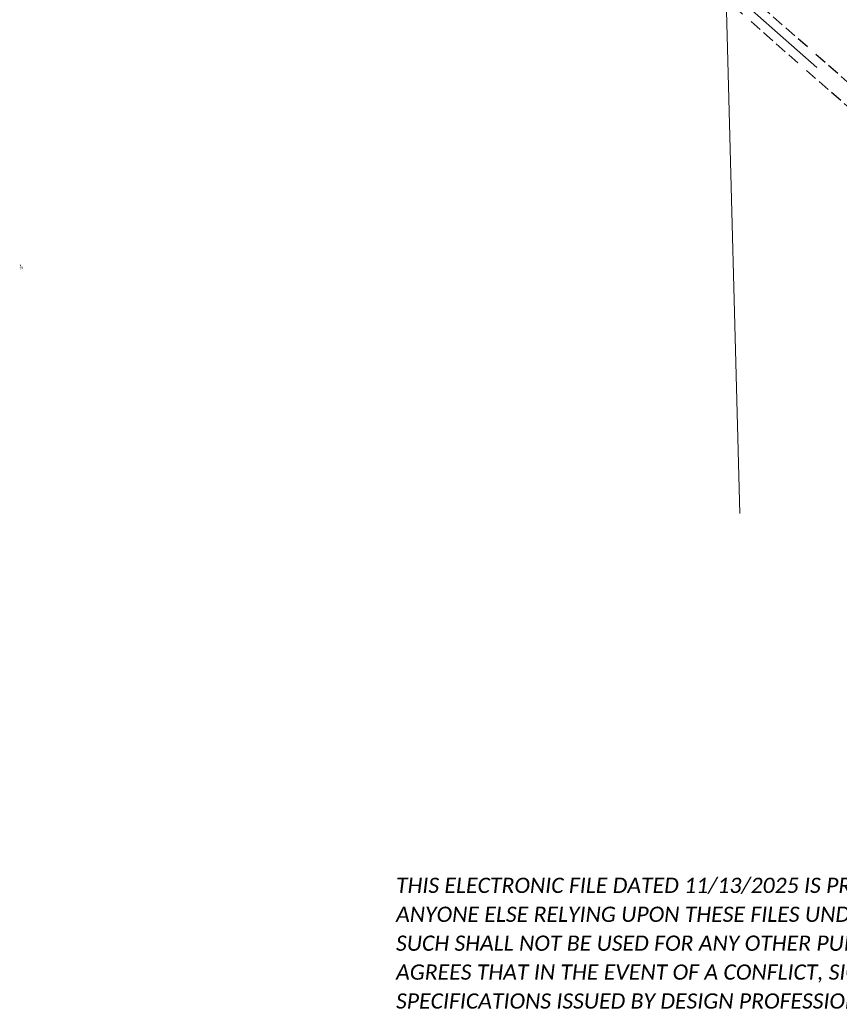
# Model space of a CAD drawing. Header units: feet. Extents: x 2433273 to 2447442, y 555003 to 575201.
# Tile 1 of 226: x 2439069 to 2441762, y 555003 to 558238. Entities that reach past the tile are written whole.
import ezdxf
from ezdxf.enums import TextEntityAlignment as Align

# ---------------------------------------------------------------- set-up
doc = ezdxf.new("R2010")
doc.units = ezdxf.units.FT
doc.header["$LTSCALE"] = 50
doc.header["$MEASUREMENT"] = 0
for name, pattern in [('cl20', [100, 5, -5, 80, -5, 5]), ('cl50', [100, 7.5, -7.5, 70, -7.5, 7.5]), ('DGN Style 2', [484.236387, 290.541832, -193.694555]), ('rowex', [4.85, 0.8, -0.375, -0.375, 0.8, -0.3, 0.8, -0.3, 0.8, -0.3])]:
    doc.linetypes.add(name, pattern=pattern)
for name, color, linetype, lineweight in [('DV_X_Section_VMS_Line', 6, 'DGN Style 2', 0), ('GE_P_CL_50', 7, 'cl50', 13), ('RW_X_CL_20', 6, 'cl20', 0), ('RW_X_Fee_RW', 6, 'rowex', 30)]:
    doc.layers.add(name, color=color, linetype=linetype, lineweight=lineweight)
doc.layers.add('SC_Scratch15', color=7, linetype='Continuous', lineweight=15, plot=False)
doc.styles.add('P_Slanted - Normal Fixed Spacing', font='calibrii.ttf', dxfattribs={"height": 0.14})
doc.styles.add('Style-font31', font='font31.shx')

# ---------------------------------------------------------------- blocks, each defined once
blk = doc.blocks.new('E-Submittal Disclaimer-Model')
at = {"layer": 'SC_Scratch15', "color": 40, "true_color": 0xffbf00, "insert": (0, 0), "char_height": 50, "width": 3403.363, "attachment_point": 7, "line_spacing_factor": 1.14, "style": 'P_Slanted - Normal Fixed Spacing'}
blk.add_mtext('THIS ELECTRONIC FILE DATED 11/13/2025 IS PROVIDED SOLELY AS A CONVENIENCE TO USER.  USER AND ANYONE ELSE RELYING UPON THESE FILES UNDERSTANDS THEY ARE NOT CONTRACT DOCUMENTS AND AS SUCH SHALL NOT BE USED FOR ANY OTHER PURPOSE AS STATED HEREIN.  USER UNDERSTANDS AND AGREES THAT IN THE EVENT OF A CONFLICT, SIGNED AND SEALED PRINTED HARD COPY DRAWING AND SPECIFICATIONS ISSUED BY DESIGN PROFESSIONAL SHALL TAKE PRECEDENCE OVER ELECTRONIC FILES.', dxfattribs=at)

msp = doc.modelspace()

# ---------------------------------------------------------------- linework, layer by layer
at = {"layer": 'DV_X_Section_VMS_Line'}
msp.add_line((2441388.3, 558411), (2441435.1, 556615.3), dxfattribs=at)
at = {"layer": 'GE_P_CL_50', "linetype": 'Continuous'}
msp.add_line((2439071.3, 557432.8), (2439073, 557428.1), dxfattribs=at)
at = {"layer": 'RW_X_CL_20'}
msp.add_line((2442063.9, 557750.9), (2441038.2, 558654.1), dxfattribs=at)
msp.add_line((2442063.9, 557750.9), (2441038.2, 558654.1), dxfattribs=at)
at = {"layer": 'RW_X_Fee_RW'}
for p, q in [((2442079.6, 557777.1), (2441063, 558672.2)), ((2442048.3, 557724.7), (2441013.4, 558636))]:
    msp.add_line(p, q, dxfattribs=at)

# ---------------------------------------------------------------- block references
at = {"layer": 'SC_Scratch15'}
msp.add_blockref('E-Submittal Disclaimer-Model', (2440305.8, 554987.9), dxfattribs=at)

# ---------------------------------------------------------------- texts
at = {"layer": 'GE_P_CL_50', "linetype": 'Continuous', "style": 'Style-font31'}
msp.add_text('92', height=7, rotation=200.2904, dxfattribs=at).set_placement((2439073.9, 557425.7), align=Align.CENTER)

doc.saveas('drawing.dxf')
